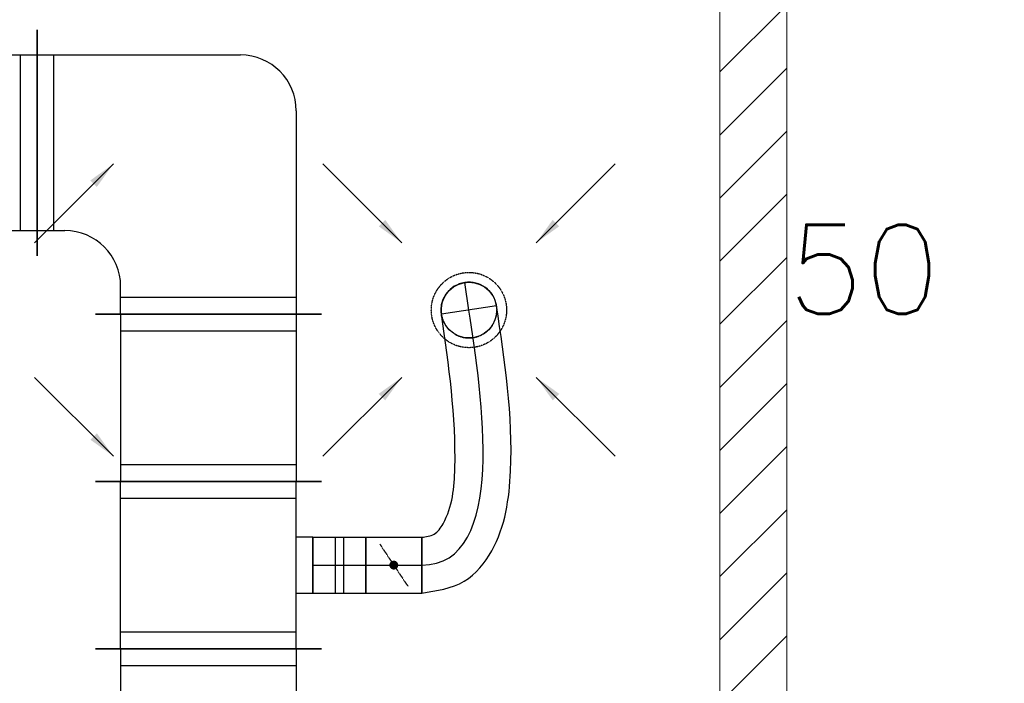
# Model space of a CAD drawing. Header units: millimetres. Extents: x -4612887 to -4536833, y -5457376 to -5415716.
# Tile 67 of 144: x -4579842 to -4578075, y -5443469 to -5442278. Entities that reach past the tile are written whole.
import ezdxf

# ---------------------------------------------------------------- set-up
doc = ezdxf.new("R2010")
doc.units = ezdxf.units.MM
doc.header["$MEASUREMENT"] = 0
doc.linetypes.add('DASHED', pattern=[0.75, 0.5, -0.25])
doc.layers.get('0').update_dxf_attribs({"color": 8, "lineweight": 18})
for name, color, linetype, lineweight in [('FLUID-N1-150-ARRGR', 7, 'Continuous', 25), ('FLUID-W1', 7, 'Continuous', 30), ('FLUID-W1-160-ARRGR', 7, 'Continuous', 25), ('Ściany wewnętrzne', 7, 'Continuous', 18)]:
    doc.layers.add(name, color=color, linetype=linetype, lineweight=lineweight)
doc.layers.add('FLUID-w1-SYM', color=7, linetype='Continuous')
doc.styles.add('FDBES', font='simplex.shx')
doc.linetypes.add('ZIGZAG', pattern='A,0.0001,-0.2,[131,ltypeshp.shx,S=0.2,R=0,X=-0.2,Y=0],-0.4,[131,ltypeshp.shx,S=0.2,R=180,X=0.2,Y=0],-0.2', length=0.8001)
doc.dimstyles.new('FDBES', dxfattribs={"dimscale": 50, "dimtxt": 4, "dimasz": 2.5, "dimexe": 0.8, "dimexo": 2, "dimgap": 1, "dimtad": 1, "dimdsep": 46, "dimtxsty": 'FDBES', "dimcen": 2.5, "dimclrd": 4, "dimclre": 5, "dimadec": 0, "dimazin": 0, "dimtfac": 1, "dimtmove": 0, "dimatfit": 3, "dimfxl": 1, "dimarcsym": 0})

# ---------------------------------------------------------------- blocks, each defined once
blk = doc.blocks.new('*U317')
at = {"color": 7, "linetype": 'DASHED'}
blk.add_circle((0, 0), 67.5, dxfattribs=at)
at = {"color": 0, "linetype": 'ByBlock', "lineweight": -2}
blk.add_circle((0, 0), 50, dxfattribs=at)
blk = doc.blocks.new('*U821')
at = {"color": 32, "linetype": 'Continuous', "lineweight": -2}
for p, q in [((-150, -202.5), (-150, 202.5)), ((150, 202.5), (150, -202.5)), ((50, -187.5), (-50, -187.5))]:
    blk.add_line(p, q, dxfattribs=at)
at = {"color": 0, "linetype": 'ByBlock', "lineweight": -2}
for p, q in [((-150, 157.5), (150, 157.5)), ((-150, -157.5), (150, -157.5)), ((-50, -157.5), (-50, -187.5)), ((50, -187.5), (50, -157.5))]:
    blk.add_line(p, q, dxfattribs=at)
at = {"color": 7, "linetype": 'Continuous'}
for p, q in [((-120, -157.5), (-120, 157.5)), ((120, 157.5), (120, -157.5))]:
    blk.add_line(p, q, dxfattribs=at)
blk = doc.blocks.new('*U817')
at = {"color": 32, "linetype": 'Continuous', "lineweight": -2}
for p, q in [((-50, -50), (-50, 50)), ((50, 50), (50, -50))]:
    blk.add_line(p, q, dxfattribs=at)
at = {"color": 0, "linetype": 'ByBlock', "lineweight": -2}
for p, q in [((-50, 50), (50, 50)), ((-50, -50), (50, -50))]:
    blk.add_line(p, q, dxfattribs=at)
at = {"color": 7, "linetype": 'DASHED'}
blk.add_line((-25, 37.5), (25, -37.5), dxfattribs=at)
at = {"color": 7, "linetype": 'Continuous'}
blk.add_lwpolyline([(-4, 0, 8, 8, 1), (4, 0, 8, 8, 1)], format="xyseb", close=True, dxfattribs=at)
at = {"layer": 'FLUID-w1-SYM', "color": 7, "linetype": 'Continuous'}
blk.add_line((-50, 0), (50, 0), dxfattribs=at)
blk = doc.blocks.new('*U816')
at = {"color": 32, "linetype": 'Continuous', "lineweight": -2}
for p, q in [((-47.5, -50), (-47.5, 50)), ((47.5, 50), (47.5, -50))]:
    blk.add_line(p, q, dxfattribs=at)
at = {"color": 0, "linetype": 'ByBlock', "lineweight": -2}
for p, q in [((-47.5, 50), (47.5, 50)), ((-47.5, -50), (47.5, -50))]:
    blk.add_line(p, q, dxfattribs=at)
at = {"color": 7, "linetype": 'Continuous'}
for p, q in [((-7.5, 50), (-7.5, -50)), ((7.5, 50), (7.5, -50))]:
    blk.add_line(p, q, dxfattribs=at)
at = {"layer": 'FLUID-w1-SYM', "color": 7, "linetype": 'Continuous'}
blk.add_line((-47.5, 0), (47.5, 0), dxfattribs=at)
blk = doc.blocks.new('*U809')
at = {"color": 32, "linetype": 'Continuous', "lineweight": -2}
for p, q in [((-150, -202.5), (-150, 202.5)), ((150, 202.5), (150, -202.5)), ((50, -187.5), (-50, -187.5))]:
    blk.add_line(p, q, dxfattribs=at)
at = {"color": 0, "linetype": 'ByBlock', "lineweight": -2}
for p, q in [((-150, 157.5), (150, 157.5)), ((-150, -157.5), (150, -157.5)), ((-50, -187.5), (-50, -157.5)), ((50, -157.5), (50, -187.5))]:
    blk.add_line(p, q, dxfattribs=at)
at = {"color": 7, "linetype": 'Continuous'}
for p, q in [((-120, -157.5), (-120, 157.5)), ((120, 157.5), (120, -157.5))]:
    blk.add_line(p, q, dxfattribs=at)
blk = doc.blocks.new('*U316')
at = {"color": 32, "linetype": 'Continuous', "lineweight": -2}
blk.add_line((-84.8, -507.5), (-84.8, -407.5), dxfattribs=at)
at = {"color": 0, "linetype": 'ByBlock', "lineweight": -2}
blk.add_arc((0, 0), 50, 8.7402, 188.7402, dxfattribs=at)
at = {"color": 7, "linetype": 'DASHED', "lineweight": -2}
blk.add_arc((0, 0), 50, 188.7402, 8.7402, dxfattribs=at)
at = {"color": 32, "linetype": 'ZIGZAG', "lineweight": -2, "ltscale": 50}
for points in [[(-84.8, -507.5), (-8.7, -486.3), (41, -431.7), (74.6, -288.7), (49.4, 7.6)], [(-84.8, -407.5), (-62.5, -402), (-46.5, -383.4), (-25.3, -283.7), (-49.4, -7.6)]]:
    blk.add_spline(points, degree=3, dxfattribs=at)
at = {"layer": 'FLUID-w1-SYM', "color": 7, "linetype": 'Continuous'}
for p, q in [((0, 0), (-7.6, 49.4)), ((49.4, 7.6), (-49.4, -7.6))]:
    blk.add_line(p, q, dxfattribs=at)
at = {"layer": 'FLUID-w1-SYM', "color": 7, "linetype": 'Continuous', "start_tangent": (1, 0), "end_tangent": (-0.151954, 0.988388)}
blk.add_spline([(-84.8, -457.5), (0, 0)], degree=3, dxfattribs=at)
blk = doc.blocks.new('*U807')
at = {"color": 32, "linetype": 'Continuous', "lineweight": -2}
for p, q in [((-400, -202.5), (-400, 202.5)), ((400, 202.5), (400, -202.5))]:
    blk.add_line(p, q, dxfattribs=at)
at = {"color": 0, "linetype": 'ByBlock', "lineweight": -2}
for p, q in [((-400, 157.5), (400, 157.5)), ((-400, -157.5), (400, -157.5))]:
    blk.add_line(p, q, dxfattribs=at)
at = {"color": 7, "linetype": 'Continuous'}
for p, q in [((-370, -157.5), (-370, 157.5)), ((370, 157.5), (370, -157.5))]:
    blk.add_line(p, q, dxfattribs=at)
blk = doc.blocks.new('*U820')
at = {"color": 32, "linetype": 'Continuous', "lineweight": -2}
for p, q in [((242.5, 267.5), (242.5, -137.5)), ((137.5, -242.5), (-267.5, -242.5))]:
    blk.add_line(p, q, dxfattribs=at)
at = {"color": 0, "linetype": 'ByBlock', "lineweight": -2}
for p, q in [((-122.5, 222.5), (242.5, 222.5)), ((-222.5, -242.5), (-222.5, 122.5)), ((242.5, -92.5), (192.5, -92.5)), ((92.5, -242.5), (92.5, -192.5))]:
    blk.add_line(p, q, dxfattribs=at)
at = {"color": 7, "linetype": 'Continuous'}
for p, q in [((212.5, 222.5), (212.5, -92.5)), ((92.5, -212.5), (-222.5, -212.5))]:
    blk.add_line(p, q, dxfattribs=at)
at = {"color": 0, "linetype": 'ByBlock', "lineweight": -2}
for centre in [(-122.5, 122.5), (192.5, -192.5)]:
    blk.add_arc(centre, 100, 90, 180, dxfattribs=at)
blk = doc.blocks.new('*U822')
at = {"color": 32, "linetype": 'Continuous', "lineweight": -2}
for p, q in [((-150, -202.5), (-150, 202.5)), ((150, 202.5), (150, -202.5))]:
    blk.add_line(p, q, dxfattribs=at)
at = {"color": 0, "linetype": 'ByBlock', "lineweight": -2}
for p, q in [((-150, 157.5), (150, 157.5)), ((-150, -157.5), (150, -157.5))]:
    blk.add_line(p, q, dxfattribs=at)
at = {"color": 7, "linetype": 'Continuous'}
for p, q in [((-120, -157.5), (-120, 157.5)), ((120, 157.5), (120, -157.5))]:
    blk.add_line(p, q, dxfattribs=at)

msp = doc.modelspace()

# ---------------------------------------------------------------- hatches: boundary and pattern name
at = {"layer": 'Ściany wewnętrzne', "linetype": 'Continuous'}
h = msp.add_hatch(dxfattribs=at)
h.set_pattern_fill('BLOCZKI_CERAMICZNE', color=8, style=0, pattern_type=2)
h.set_pattern_definition([(45, (-4559356.9, -5416807.61), (-56.56854, 56.56854), [])])
h.paths.add_polyline_path([(-4578585.7, -5443604.1), (-4578465.7, -5443604.1), (-4578465.7, -5442039.1), (-4578585.7, -5442039.1)])

# ---------------------------------------------------------------- linework, layer by layer
at = {"layer": 'Ściany wewnętrzne', "color": 8, "linetype": 'Continuous', "flags": 128}
for points in [[(-4578585.7, -5442039.1), (-4578585.7, -5443604.1)], [(-4578465.7, -5443604.1), (-4578465.7, -5442039.1)]]:
    msp.add_lwpolyline(points, dxfattribs=at)

# ---------------------------------------------------------------- block references
at = {"layer": 'FLUID-W1', "color": 32, "linetype": 'Continuous'}
for name, p in [('*U807', (-4580210.5, -5442499.1)), ('*U317', (-4579035.7, -5442799.1)), ('*U316', (-4579035.7, -5442799.1)), ('*U816', (-4579268, -5443256.6)), ('*U817', (-4579170.5, -5443256.6))]:
    msp.add_blockref(name, p, dxfattribs=at)
for name, p, rotation in [('*U820', (-4579568, -5442564.1), 270), ('*U822', (-4579503, -5442956.6), 270), ('*U821', (-4579503, -5443256.6), 90), ('*U809', (-4579503, -5443556.6), 270)]:
    msp.add_blockref(name, p, dxfattribs=dict(at, rotation=rotation))

# ---------------------------------------------------------------- texts
at = {"layer": 'FLUID-W1-160-ARRGR', "color": 60, "insert": (-4577994.8, -5442752.8), "char_height": 160, "attachment_point": 5, "style": 'FDBES'}
msp.add_mtext('50 m{\\A2;\\H0.5x;3}/h\\P', dxfattribs=at)

# ---------------------------------------------------------------- leaders
at = {"layer": 'FLUID-N1-150-ARRGR'}
for points in [[(-4579673.6, -5442537), (-4579815, -5442678.4)], [(-4579673.6, -5443061.2), (-4579815, -5442919.8)]]:
    msp.add_leader(points, dimstyle='FDBES', override={"dimscale": 20, "dimclrd": 7}, dxfattribs=at)
at = {"layer": 'FLUID-W1-160-ARRGR'}
for points in [[(-4579156.4, -5442678.4), (-4579297.8, -5442537)], [(-4578915, -5442678.4), (-4578773.6, -5442537)], [(-4579156.4, -5442919.8), (-4579297.8, -5443061.2)], [(-4578915, -5442919.8), (-4578773.6, -5443061.2)]]:
    msp.add_leader(points, dimstyle='FDBES', override={"dimscale": 20, "dimclrd": 7}, dxfattribs=at)

doc.saveas('drawing.dxf')
